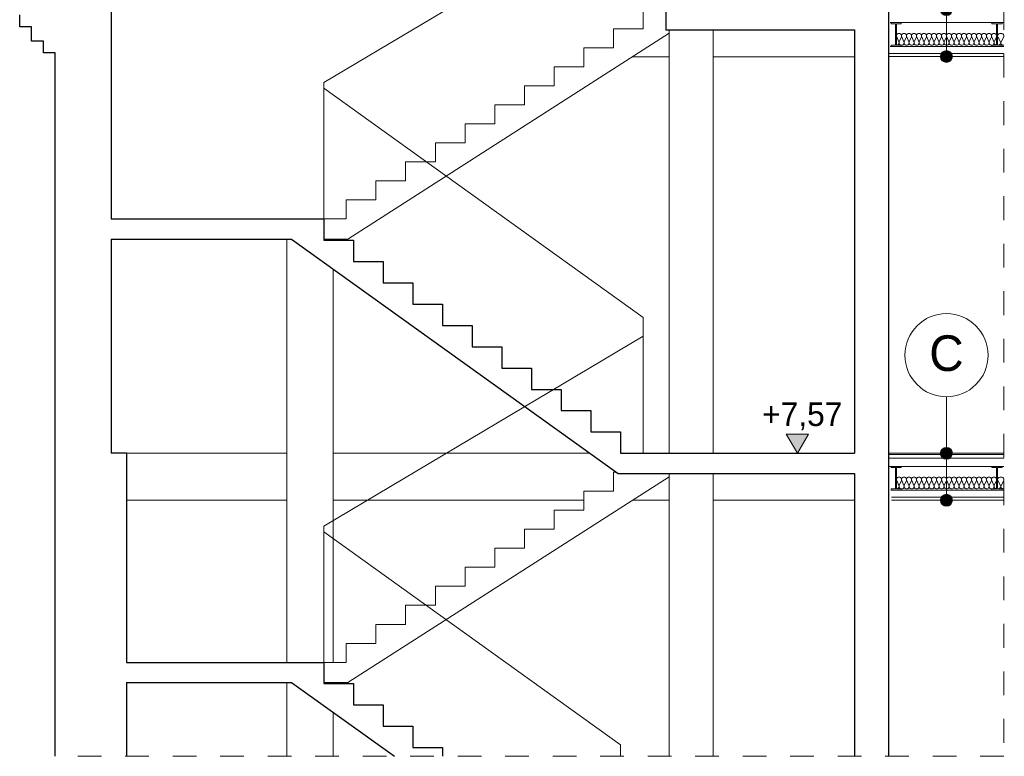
# Model space of a CAD drawing. Extents: x -394022 to -71759, y -12022 to 18278.
# Tile 25 of 91: x -237029 to -228738, y 1567 to 7768. Entities that reach past the tile are written whole.
import ezdxf

# ---------------------------------------------------------------- set-up
doc = ezdxf.new("R2010")
doc.units = 0
doc.header["$MEASUREMENT"] = 0
doc.linetypes.add('Przerywana', pattern=[400, 200, -200])
for name, color, linetype in [('Arch opisy', 7, 'Continuous'), ('Arch wymiary', 7, 'Continuous'), ('INWENT STROPY', 7, 'Continuous')]:
    doc.layers.add(name, color=color, linetype=linetype)
for name, color, linetype, lineweight in [('Arch opisy_Nr_Pióra__21', 7, 'Continuous', 13), ('Arch wymiary_Nr_Pióra__21', 7, 'Continuous', 13), ('INWENT BALUSTRADY_Nr_Pióra__21', 7, 'Continuous', 13), ('INWENT OPISY_Nr_Pióra__5', 7, 'Continuous', 13), ('INWENT STROPY_Nr_Pióra__21', 7, 'Continuous', 13), ('INWENT.ŚCIANY_Nr_Pióra__1', 7, 'Continuous', 25), ('INWENT.ŚCIANY_Nr_Pióra__5', 7, 'Continuous', 13), ('Istniejące schody_Nr_Pióra__1', 7, 'Continuous', 25), ('Istniejące schody_Nr_Pióra__21', 7, 'Continuous', 13)]:
    doc.layers.add(name, color=color, linetype=linetype, lineweight=lineweight)
for name, color, linetype, lineweight, true_color in [('INWENT STROPY_Nr_Pióra__2', 7, 'Continuous', 13, 0x7f7f7f), ('INWENT STROPY_Nr_Pióra__25', 7, 'Continuous', 15, 0x40a5ff), ('Inwentaryzacja Konst._Nr_Pióra__25', 7, 'Continuous', 15, 0x40a5ff)]:
    doc.layers.add(name, color=color, linetype=linetype, lineweight=lineweight, true_color=true_color)
doc.styles.add('GENERATED_STYLE_1', font='txt')
doc.styles.add('GENERATED_STYLE_2', font='txt')

# ---------------------------------------------------------------- blocks, each defined once
blk = doc.blocks.new('Izolacja cieplna 14_116', base_point=(-229645.2, 7553.2))
at = {"layer": 'INWENT STROPY_Nr_Pióra__2', "linetype": 'Continuous'}
for p, q in [((-229643.5, 7623.4), (-229626, 7583)), ((-229622.4, 7583), (-229604.9, 7623.4)), ((-229601.4, 7623.4), (-229583.9, 7583)), ((-229580.3, 7583), (-229562.8, 7623.4)), ((-229559.3, 7623.4), (-229541.8, 7583)), ((-229538.2, 7583), (-229520.7, 7623.4)), ((-229517.2, 7623.4), (-229499.7, 7583)), ((-229496.1, 7583), (-229478.6, 7623.4)), ((-229475.1, 7623.4), (-229457.6, 7583)), ((-229454, 7583), (-229436.5, 7623.4)), ((-229433, 7623.4), (-229415.5, 7583)), ((-229411.9, 7583), (-229394.4, 7623.4)), ((-229390.9, 7623.4), (-229373.4, 7583)), ((-229369.8, 7583), (-229352.3, 7623.4)), ((-229348.8, 7623.4), (-229331.3, 7583)), ((-229327.7, 7583), (-229310.2, 7623.4)), ((-229306.7, 7623.4), (-229289.2, 7583)), ((-229285.6, 7583), (-229268.1, 7623.4)), ((-229264.6, 7623.4), (-229247.1, 7583)), ((-229243.5, 7583), (-229226, 7623.4)), ((-229222.5, 7623.4), (-229205, 7583)), ((-229201.4, 7583), (-229183.9, 7623.4)), ((-229180.4, 7623.4), (-229162.9, 7583)), ((-229159.3, 7583), (-229141.8, 7623.4)), ((-229138.3, 7623.4), (-229120.8, 7583)), ((-229117.2, 7583), (-229099.7, 7623.4)), ((-229096.2, 7623.4), (-229078.7, 7583)), ((-229075.1, 7583), (-229057.6, 7623.4)), ((-229054.1, 7623.4), (-229036.6, 7583)), ((-229033, 7583), (-229015.5, 7623.4)), ((-229012, 7623.4), (-228994.5, 7583)), ((-228990.9, 7583), (-228973.4, 7623.4)), ((-228969.9, 7623.4), (-228952.4, 7583)), ((-228948.8, 7583), (-228931.3, 7623.4)), ((-228927.8, 7623.4), (-228910.3, 7583)), ((-228906.7, 7583), (-228889.2, 7623.4)), ((-228885.7, 7623.4), (-228868.2, 7583)), ((-228864.6, 7583), (-228847.1, 7623.4)), ((-228843.6, 7623.4), (-228826.1, 7583)), ((-228822.5, 7583), (-228805, 7623.4))]:
    blk.add_line(p, q, dxfattribs=at)
for centre, start_param, end_param in [((-229624.2, 7631.9), 4.299595, 8.266775), ((-229582.1, 7631.9), 4.299595, 8.266775), ((-229540, 7631.9), 4.299595, 8.266775), ((-229497.9, 7631.9), 4.299595, 8.266775), ((-229455.8, 7631.9), 4.299595, 8.266775), ((-229413.7, 7631.9), 4.299595, 8.266775), ((-229371.6, 7631.9), 4.299595, 8.266775), ((-229329.5, 7631.9), 4.299595, 8.266775), ((-229287.4, 7631.9), 4.299595, 8.266775), ((-229245.3, 7631.9), 4.299595, 8.266775), ((-229203.2, 7631.9), 4.299595, 8.266775), ((-229161.1, 7631.9), 4.299595, 8.266775), ((-229119, 7631.9), 4.299595, 8.266775), ((-229076.9, 7631.9), 4.299595, 8.266775), ((-229034.8, 7631.9), 4.299595, 8.266775), ((-228992.7, 7631.9), 4.299595, 8.266775), ((-228950.6, 7631.9), 4.299595, 8.266775), ((-228908.5, 7631.9), 4.299595, 8.266775), ((-228866.4, 7631.9), 4.299595, 8.266775), ((-228824.3, 7631.9), 4.299595, 8.266775), ((-229645.2, 7574.4), 3.141593, 5.125182), ((-229603.1, 7574.4), 1.158004, 5.125183), ((-229561, 7574.4), 1.158004, 5.125183), ((-229518.9, 7574.4), 1.158004, 5.125183), ((-229476.8, 7574.4), 1.158004, 5.125183), ((-229434.7, 7574.4), 1.158004, 5.125183), ((-229392.6, 7574.4), 1.158004, 5.125183), ((-229350.5, 7574.4), 1.158004, 5.125183), ((-229308.4, 7574.4), 1.158004, 5.125183), ((-229266.3, 7574.4), 1.158004, 5.125183), ((-229224.2, 7574.4), 1.158004, 5.125183), ((-229182.1, 7574.4), 1.158004, 5.125183), ((-229140, 7574.4), 1.158004, 5.125183), ((-229097.9, 7574.4), 1.158004, 5.125183), ((-229055.8, 7574.4), 1.158004, 5.125183), ((-229013.7, 7574.4), 1.158004, 5.125183), ((-228971.6, 7574.4), 1.158004, 5.125183), ((-228929.5, 7574.4), 1.158004, 5.125183), ((-228887.4, 7574.4), 1.158004, 5.125183), ((-228845.3, 7574.4), 1.158004, 5.125183), ((-228803.2, 7574.4), 1.158004, 3.141593)]:
    blk.add_ellipse(centre, major_axis=(0, 21.3), ratio=0.989759, start_param=start_param, end_param=end_param, dxfattribs=at)
blk = doc.blocks.new('Izolacja cieplna 14_117', base_point=(-228795.2, 7553.2))
at = {"layer": 'INWENT STROPY_Nr_Pióra__2', "linetype": 'Continuous'}
for p, q in [((-228793, 7623.4), (-228770.3, 7583)), ((-228765.7, 7583), (-228743, 7623.4))]:
    blk.add_line(p, q, dxfattribs=at)
for centre, start_param, end_param in [((-228768, 7631.9), 5.870392, 9.837571), ((-228795.2, 7574.4), 4.712389, 6.695979), ((-228740.7, 7574.4), 2.7288, 4.712389)]:
    blk.add_ellipse(centre, major_axis=(27.3, 0), ratio=0.77948, start_param=start_param, end_param=end_param, dxfattribs=at)
blk = doc.blocks.new('Izolacja cieplna 14_118', base_point=(-229645.2, 3818.2))
at = {"layer": 'INWENT STROPY_Nr_Pióra__2', "linetype": 'Continuous'}
for p, q in [((-229643.5, 3888.4), (-229626, 3848)), ((-229622.4, 3848), (-229604.9, 3888.4)), ((-229601.4, 3888.4), (-229583.9, 3848)), ((-229580.3, 3848), (-229562.8, 3888.4)), ((-229559.3, 3888.4), (-229541.8, 3848)), ((-229538.2, 3848), (-229520.7, 3888.4)), ((-229517.2, 3888.4), (-229499.7, 3848)), ((-229496.1, 3848), (-229478.6, 3888.4)), ((-229475.1, 3888.4), (-229457.6, 3848)), ((-229454, 3848), (-229436.5, 3888.4)), ((-229433, 3888.4), (-229415.5, 3848)), ((-229411.9, 3848), (-229394.4, 3888.4)), ((-229390.9, 3888.4), (-229373.4, 3848)), ((-229369.8, 3848), (-229352.3, 3888.4)), ((-229348.8, 3888.4), (-229331.3, 3848)), ((-229327.7, 3848), (-229310.2, 3888.4)), ((-229306.7, 3888.4), (-229289.2, 3848)), ((-229285.6, 3848), (-229268.1, 3888.4)), ((-229264.6, 3888.4), (-229247.1, 3848)), ((-229243.5, 3848), (-229226, 3888.4)), ((-229222.5, 3888.4), (-229205, 3848)), ((-229201.4, 3848), (-229183.9, 3888.4)), ((-229180.4, 3888.4), (-229162.9, 3848)), ((-229159.3, 3848), (-229141.8, 3888.4)), ((-229138.3, 3888.4), (-229120.8, 3848)), ((-229117.2, 3848), (-229099.7, 3888.4)), ((-229096.2, 3888.4), (-229078.7, 3848)), ((-229075.1, 3848), (-229057.6, 3888.4)), ((-229054.1, 3888.4), (-229036.6, 3848)), ((-229033, 3848), (-229015.5, 3888.4)), ((-229012, 3888.4), (-228994.5, 3848)), ((-228990.9, 3848), (-228973.4, 3888.4)), ((-228969.9, 3888.4), (-228952.4, 3848)), ((-228948.8, 3848), (-228931.3, 3888.4)), ((-228927.8, 3888.4), (-228910.3, 3848)), ((-228906.7, 3848), (-228889.2, 3888.4)), ((-228885.7, 3888.4), (-228868.2, 3848)), ((-228864.6, 3848), (-228847.1, 3888.4)), ((-228843.6, 3888.4), (-228826.1, 3848)), ((-228822.5, 3848), (-228805, 3888.4))]:
    blk.add_line(p, q, dxfattribs=at)
for centre, start_param, end_param in [((-229624.2, 3896.9), 4.299595, 8.266775), ((-229582.1, 3896.9), 4.299595, 8.266775), ((-229540, 3896.9), 4.299595, 8.266775), ((-229497.9, 3896.9), 4.299595, 8.266775), ((-229455.8, 3896.9), 4.299595, 8.266775), ((-229413.7, 3896.9), 4.299595, 8.266775), ((-229371.6, 3896.9), 4.299595, 8.266775), ((-229329.5, 3896.9), 4.299595, 8.266775), ((-229287.4, 3896.9), 4.299595, 8.266775), ((-229245.3, 3896.9), 4.299595, 8.266775), ((-229203.2, 3896.9), 4.299595, 8.266775), ((-229161.1, 3896.9), 4.299595, 8.266775), ((-229119, 3896.9), 4.299595, 8.266775), ((-229076.9, 3896.9), 4.299595, 8.266775), ((-229034.8, 3896.9), 4.299595, 8.266775), ((-228992.7, 3896.9), 4.299595, 8.266775), ((-228950.6, 3896.9), 4.299595, 8.266775), ((-228908.5, 3896.9), 4.299595, 8.266775), ((-228866.4, 3896.9), 4.299595, 8.266775), ((-228824.3, 3896.9), 4.299595, 8.266775), ((-229645.2, 3839.4), 3.141593, 5.125182), ((-229603.1, 3839.4), 1.158004, 5.125183), ((-229561, 3839.4), 1.158004, 5.125183), ((-229518.9, 3839.4), 1.158004, 5.125183), ((-229476.8, 3839.4), 1.158004, 5.125183), ((-229434.7, 3839.4), 1.158004, 5.125183), ((-229392.6, 3839.4), 1.158004, 5.125183), ((-229350.5, 3839.4), 1.158004, 5.125183), ((-229308.4, 3839.4), 1.158004, 5.125183), ((-229266.3, 3839.4), 1.158004, 5.125183), ((-229224.2, 3839.4), 1.158004, 5.125183), ((-229182.1, 3839.4), 1.158004, 5.125183), ((-229140, 3839.4), 1.158004, 5.125183), ((-229097.9, 3839.4), 1.158004, 5.125183), ((-229055.8, 3839.4), 1.158004, 5.125183), ((-229013.7, 3839.4), 1.158004, 5.125183), ((-228971.6, 3839.4), 1.158004, 5.125183), ((-228929.5, 3839.4), 1.158004, 5.125183), ((-228887.4, 3839.4), 1.158004, 5.125183), ((-228845.3, 3839.4), 1.158004, 5.125183), ((-228803.2, 3839.4), 1.158004, 3.141593)]:
    blk.add_ellipse(centre, major_axis=(0, 21.3), ratio=0.989759, start_param=start_param, end_param=end_param, dxfattribs=at)
blk = doc.blocks.new('Izolacja cieplna 14_119', base_point=(-228795.2, 3818.2))
at = {"layer": 'INWENT STROPY_Nr_Pióra__2', "linetype": 'Continuous'}
for p, q in [((-228793, 3888.4), (-228770.3, 3848)), ((-228765.7, 3848), (-228743, 3888.4))]:
    blk.add_line(p, q, dxfattribs=at)
for centre, start_param, end_param in [((-228768, 3896.9), 5.870392, 9.837571), ((-228795.2, 3839.4), 4.712389, 6.695979), ((-228740.7, 3839.4), 2.7288, 4.712389)]:
    blk.add_ellipse(centre, major_axis=(27.3, 0), ratio=0.77948, start_param=start_param, end_param=end_param, dxfattribs=at)
blk = doc.blocks.new('Linia_21', base_point=(-229225, 3723.2))
at = {"layer": 'Arch opisy_Nr_Pióra__21', "linetype": 'Continuous'}
for points in [[(-229175, 4118.2), (-229178.8, 4137.3), (-229189.6, 4153.5), (-229205.8, 4164.4), (-229225, 4168.2), (-229244.1, 4164.4), (-229260.3, 4153.5), (-229271.2, 4137.3), (-229275, 4118.2), (-229271.2, 4099), (-229260.3, 4082.8), (-229244.1, 4072), (-229225, 4068.2), (-229205.8, 4072), (-229189.6, 4082.8), (-229178.8, 4099)], [(-229175, 3723.2), (-229178.8, 3742.3), (-229189.6, 3758.5), (-229205.8, 3769.4), (-229225, 3773.2), (-229244.1, 3769.4), (-229260.3, 3758.5), (-229271.2, 3742.3), (-229275, 3723.2), (-229271.2, 3704), (-229260.3, 3687.8), (-229244.1, 3677), (-229225, 3673.2), (-229205.8, 3677), (-229189.6, 3687.8), (-229178.8, 3704)]]:
    blk.add_hatch(color=256, dxfattribs=at).paths.add_polyline_path(points, flags=0)
blk.add_line((-229225, 3773.2), (-229225, 4068.2), dxfattribs=at)
for centre in [(-229225, 4118.2), (-229225, 3723.2)]:
    blk.add_circle(centre, 50, dxfattribs=at)
blk = doc.blocks.new('Linia_22', base_point=(-229225, 4118.2))
at = {"layer": 'Arch opisy_Nr_Pióra__21', "linetype": 'Continuous'}
blk.add_line((-229225, 4118.2), (-229225, 4593.8), dxfattribs=at)
blk.add_circle((-229225, 4943.8), 350, dxfattribs=at)
blk = doc.blocks.new('Linia_23', base_point=(-229225, 7458.2))
at = {"layer": 'Arch opisy_Nr_Pióra__21', "linetype": 'Continuous'}
for points in [[(-229175, 7853.2), (-229178.8, 7872.3), (-229189.6, 7888.5), (-229205.8, 7899.4), (-229225, 7903.2), (-229244.1, 7899.4), (-229260.3, 7888.5), (-229271.2, 7872.3), (-229275, 7853.2), (-229271.2, 7834), (-229260.3, 7817.8), (-229244.1, 7807), (-229225, 7803.2), (-229205.8, 7807), (-229189.6, 7817.8), (-229178.8, 7834)], [(-229175, 7458.2), (-229178.8, 7477.3), (-229189.6, 7493.5), (-229205.8, 7504.4), (-229225, 7508.2), (-229244.1, 7504.4), (-229260.3, 7493.5), (-229271.2, 7477.3), (-229275, 7458.2), (-229271.2, 7439), (-229260.3, 7422.8), (-229244.1, 7412), (-229225, 7408.2), (-229205.8, 7412), (-229189.6, 7422.8), (-229178.8, 7439)]]:
    blk.add_hatch(color=256, dxfattribs=at).paths.add_polyline_path(points, flags=0)
blk.add_line((-229225, 7508.2), (-229225, 7803.2), dxfattribs=at)
for centre in [(-229225, 7853.2), (-229225, 7458.2)]:
    blk.add_circle(centre, 50, dxfattribs=at)
blk = doc.blocks.new('Wymiary_29', base_point=(-230480.7, 4118.2))
at = {"layer": 'Arch wymiary_Nr_Pióra__21', "linetype": 'Continuous'}
blk.add_hatch(color=256, dxfattribs=at).paths.add_polyline_path([(-230480.7, 4118.2), (-230573.5, 4278.2), (-230387.9, 4278.2)], flags=0)
for p, q in [((-230480.7, 4118.2), (-230573.5, 4278.2)), ((-230573.5, 4278.2), (-230387.9, 4278.2)), ((-230387.9, 4278.2), (-230480.7, 4118.2)), ((-230480.7, 4118.2), (-230600.7, 4118.2)), ((-230480.7, 4118.2), (-230360.7, 4118.2))]:
    blk.add_line(p, q, dxfattribs=at)
at = {"layer": 'Arch wymiary_Nr_Pióra__21', "insert": (-230778.1, 4310.2), "char_height": 200, "attachment_point": 7, "style": 'GENERATED_STYLE_1'}
blk.add_mtext('{+7,57}', dxfattribs=at)

msp = doc.modelspace()

# ---------------------------------------------------------------- linework, layer by layer
at = {"layer": 'INWENT BALUSTRADY_Nr_Pióra__21', "linetype": 'Continuous'}
for p, q in [((-234469.2, 7238.7), (-231589.2, 8951.7)), ((-234469.2, 6091.7), (-234469.2, 7238.7)), ((-231779.2, 5261.2), (-234469.2, 7191.7)), ((-231779.2, 4118.2), (-231779.2, 5261.2)), ((-234469.2, 3505.2), (-231779.2, 5105.2)), ((-234469.2, 2358.2), (-234469.2, 3505.2)), ((-231969.2, 1664), (-234469.2, 3458.2)), ((-231969.2, 1567.3), (-231969.2, 1664))]:
    msp.add_line(p, q, dxfattribs=at)
at = {"layer": 'INWENT OPISY_Nr_Pióra__5', "linetype": 'Przerywana'}
for p, q in [((-228740.7, 11481.7), (-228740.7, 1567.3)), ((-228740.7, 1567.3), (-236729.2, 1567.3))]:
    msp.add_line(p, q, dxfattribs=at)
at = {"layer": 'INWENT STROPY_Nr_Pióra__21', "linetype": 'Continuous'}
for p, q in [((-228740.7, 7483.2), (-229709.2, 7483.2)), ((-231868.2, 7456.7), (-231559.2, 7456.7)), ((-231189.2, 7456.7), (-229999.2, 7456.7)), ((-228740.7, 7458.2), (-229709.2, 7458.2)), ((-236129.2, 4118.2), (-234779.2, 4118.2)), ((-234389.2, 4118.2), (-232226.5, 4118.2)), ((-228740.7, 4118.2), (-229709.2, 4118.2)), ((-228740.7, 4108.2), (-229709.2, 4108.2)), ((-228740.7, 4078.2), (-229709.2, 4078.2)), ((-228740.7, 3748.2), (-229689.2, 3748.2)), ((-236129.2, 3723.2), (-234779.2, 3723.2)), ((-234389.2, 3723.2), (-232279.2, 3723.2)), ((-231868.2, 3723.2), (-231559.2, 3723.2)), ((-231189.2, 3723.2), (-229999.2, 3723.2)), ((-228740.7, 3723.2), (-229689.2, 3723.2))]:
    msp.add_line(p, q, dxfattribs=at)
at = {"layer": 'INWENT STROPY_Nr_Pióra__25', "linetype": 'Continuous'}
for p, q in [((-229691.7, 7733.2), (-229691.7, 7743.2)), ((-229606.7, 7743.2), (-229691.7, 7743.2)), ((-229653.2, 7733.2), (-229691.7, 7733.2)), ((-229653.2, 7553.2), (-229653.2, 7733.2)), ((-229645.2, 7553.2), (-229645.2, 7733.2)), ((-229606.7, 7733.2), (-229645.2, 7733.2)), ((-229606.7, 7733.2), (-229606.7, 7743.2)), ((-228756.7, 7743.2), (-228841.7, 7743.2)), ((-228841.7, 7733.2), (-228841.7, 7743.2)), ((-228803.2, 7733.2), (-228841.7, 7733.2)), ((-228803.2, 7553.2), (-228803.2, 7733.2)), ((-228756.7, 7733.2), (-228795.2, 7733.2)), ((-228795.2, 7553.2), (-228795.2, 7733.2)), ((-228756.7, 7733.2), (-228756.7, 7743.2)), ((-229653.2, 7553.2), (-229691.7, 7553.2)), ((-229691.7, 7543.2), (-229691.7, 7553.2)), ((-229606.7, 7553.2), (-229645.2, 7553.2)), ((-229606.7, 7553.2), (-229606.7, 7543.2)), ((-228803.2, 7553.2), (-228841.7, 7553.2)), ((-228841.7, 7543.2), (-228841.7, 7553.2)), ((-228756.7, 7553.2), (-228795.2, 7553.2)), ((-228756.7, 7553.2), (-228756.7, 7543.2)), ((-229606.7, 7543.2), (-229691.7, 7543.2)), ((-228756.7, 7543.2), (-228841.7, 7543.2)), ((-229691.7, 3998.2), (-229691.7, 4008.2)), ((-229606.7, 4008.2), (-229691.7, 4008.2)), ((-229653.2, 3998.2), (-229691.7, 3998.2)), ((-229653.2, 3818.2), (-229653.2, 3998.2)), ((-229645.2, 3818.2), (-229645.2, 3998.2)), ((-229606.7, 3998.2), (-229645.2, 3998.2)), ((-229606.7, 3998.2), (-229606.7, 4008.2)), ((-228841.7, 3998.2), (-228841.7, 4008.2)), ((-228756.7, 4008.2), (-228841.7, 4008.2)), ((-228803.2, 3998.2), (-228841.7, 3998.2)), ((-228803.2, 3818.2), (-228803.2, 3998.2)), ((-228795.2, 3818.2), (-228795.2, 3998.2)), ((-228756.7, 3998.2), (-228795.2, 3998.2)), ((-228756.7, 3998.2), (-228756.7, 4008.2)), ((-229653.2, 3818.2), (-229691.7, 3818.2)), ((-229691.7, 3808.2), (-229691.7, 3818.2)), ((-229606.7, 3818.2), (-229645.2, 3818.2)), ((-229606.7, 3818.2), (-229606.7, 3808.2)), ((-228841.7, 3808.2), (-228841.7, 3818.2)), ((-228803.2, 3818.2), (-228841.7, 3818.2)), ((-228756.7, 3818.2), (-228795.2, 3818.2)), ((-228756.7, 3818.2), (-228756.7, 3808.2)), ((-229606.7, 3808.2), (-229691.7, 3808.2)), ((-228756.7, 3808.2), (-228841.7, 3808.2))]:
    msp.add_line(p, q, dxfattribs=at)
at = {"layer": 'INWENT.ŚCIANY_Nr_Pióra__1', "linetype": 'Continuous'}
for p, q in [((-229709.2, 1567.3), (-229709.2, 10818.2)), ((-236259.2, 8021.7), (-236259.2, 6091.7)), ((-237029.2, 7708.2), (-237029.2, 7808.2)), ((-236929.2, 7708.2), (-237029.2, 7708.2)), ((-236929.2, 7588.2), (-236929.2, 7708.2)), ((-229999.2, 7681.7), (-229999.2, 4118.2)), ((-236829.2, 7588.2), (-236929.2, 7588.2)), ((-236829.2, 7488.2), (-236829.2, 7588.2)), ((-236729.2, 7488.2), (-236829.2, 7488.2)), ((-236729.2, 1567.3), (-236729.2, 7488.2)), ((-236259.2, 5921.7), (-236259.2, 4118.2)), ((-236129.2, 4118.2), (-236259.2, 4118.2)), ((-236129.2, 4118.2), (-236129.2, 2358.2)), ((-229999.2, 3948.2), (-229999.2, 1567.3)), ((-236129.2, 2188.2), (-236129.2, 1567.3))]:
    msp.add_line(p, q, dxfattribs=at)
at = {"layer": 'INWENT.ŚCIANY_Nr_Pióra__5', "linetype": 'Continuous'}
for p, q in [((-231559.2, 7681.7), (-231559.2, 4118.2)), ((-231189.2, 4118.2), (-231189.2, 7681.7)), ((-234779.2, 5921.7), (-234779.2, 2358.2)), ((-234389.2, 2358.2), (-234389.2, 5670.3)), ((-231559.2, 3948.2), (-231559.2, 1567.3)), ((-231189.2, 1567.3), (-231189.2, 3948.2)), ((-234779.2, 2188.2), (-234779.2, 1567.3)), ((-234389.2, 1567.3), (-234389.2, 1936.7))]:
    msp.add_line(p, q, dxfattribs=at)
at = {"layer": 'Inwentaryzacja Konst._Nr_Pióra__25', "linetype": 'Continuous'}
for p, q in [((-228740.7, 7743.2), (-229699.2, 7743.2)), ((-228740.7, 7543.2), (-229699.2, 7543.2)), ((-228740.7, 4008.2), (-229709.2, 4008.2)), ((-228740.7, 3808.2), (-229689.2, 3808.2))]:
    msp.add_line(p, q, dxfattribs=at)
at = {"layer": 'Istniejące schody_Nr_Pióra__1', "linetype": 'Continuous'}
for p, q in [((-231589.2, 7851.7), (-231589.2, 7681.7)), ((-231589.2, 7681.7), (-229999.2, 7681.7)), ((-236259.2, 6091.7), (-234469.2, 6091.7)), ((-234469.2, 6091.7), (-234469.2, 5912.3)), ((-236259.2, 5921.7), (-234739.6, 5921.7)), ((-234739.6, 5921.7), (-231989.6, 3948.2)), ((-234469.2, 5912.3), (-234219.2, 5912.3)), ((-234219.2, 5912.3), (-234219.2, 5732.9)), ((-234219.2, 5732.9), (-233969.2, 5732.9)), ((-233969.2, 5732.9), (-233969.2, 5553.5)), ((-233969.2, 5553.5), (-233719.2, 5553.5)), ((-233719.2, 5553.5), (-233719.2, 5374.1)), ((-233719.2, 5374.1), (-233469.2, 5374.1)), ((-233469.2, 5374.1), (-233469.2, 5194.7)), ((-233469.2, 5194.7), (-233219.2, 5194.7)), ((-233219.2, 5194.7), (-233219.2, 5015.3)), ((-233219.2, 5015.3), (-232969.2, 5015.3)), ((-232969.2, 5015.3), (-232969.2, 4835.8)), ((-232969.2, 4835.8), (-232719.2, 4835.8)), ((-232719.2, 4835.8), (-232719.2, 4656.4)), ((-232719.2, 4656.4), (-232469.2, 4656.4)), ((-232469.2, 4656.4), (-232469.2, 4477)), ((-232469.2, 4477), (-232219.2, 4477)), ((-232219.2, 4477), (-232219.2, 4297.6)), ((-232219.2, 4297.6), (-231969.2, 4297.6)), ((-231969.2, 4297.6), (-231969.2, 4118.2)), ((-231969.2, 4118.2), (-231719.2, 4118.2)), ((-231969.2, 4118.2), (-229999.2, 4118.2)), ((-231989.6, 3948.2), (-229999.2, 3948.2)), ((-236129.2, 2358.2), (-234469.2, 2358.2)), ((-234469.2, 2358.2), (-234469.2, 2178.8)), ((-236129.2, 2188.2), (-234739.6, 2188.2)), ((-234739.6, 2188.2), (-233874.4, 1567.3)), ((-234469.2, 2178.8), (-234219.2, 2178.8)), ((-234219.2, 2178.8), (-234219.2, 1999.4)), ((-234219.2, 1999.4), (-233969.2, 1999.4)), ((-233969.2, 1999.4), (-233969.2, 1819.9)), ((-233969.2, 1819.9), (-233719.2, 1819.9)), ((-233719.2, 1819.9), (-233719.2, 1640.5)), ((-233719.2, 1640.5), (-233469.2, 1640.5)), ((-233469.2, 1640.5), (-233469.2, 1567.3))]:
    msp.add_line(p, q, dxfattribs=at)
at = {"layer": 'Istniejące schody_Nr_Pióra__21', "linetype": 'Continuous'}
for p, q in [((-231779.2, 7691.7), (-231779.2, 7851.7)), ((-231559.2, 7654.4), (-234266.6, 5921.7)), ((-232029.2, 7531.7), (-232029.2, 7691.7)), ((-232029.2, 7691.7), (-231779.2, 7691.7)), ((-232279.2, 7371.7), (-232279.2, 7531.7)), ((-232279.2, 7531.7), (-232029.2, 7531.7)), ((-232529.2, 7211.7), (-232529.2, 7371.7)), ((-232529.2, 7371.7), (-232279.2, 7371.7)), ((-232779.2, 7051.7), (-232779.2, 7211.7)), ((-232779.2, 7211.7), (-232529.2, 7211.7)), ((-233029.2, 6891.7), (-233029.2, 7051.7)), ((-233029.2, 7051.7), (-232779.2, 7051.7)), ((-233279.2, 6731.7), (-233279.2, 6891.7)), ((-233279.2, 6891.7), (-233029.2, 6891.7)), ((-233529.2, 6571.7), (-233529.2, 6731.7)), ((-233529.2, 6731.7), (-233279.2, 6731.7)), ((-233779.2, 6411.7), (-233779.2, 6571.7)), ((-233779.2, 6571.7), (-233529.2, 6571.7)), ((-234029.2, 6251.7), (-234029.2, 6411.7)), ((-234029.2, 6411.7), (-233779.2, 6411.7)), ((-234279.2, 6091.7), (-234279.2, 6251.7)), ((-234279.2, 6251.7), (-234029.2, 6251.7)), ((-234469.2, 6091.7), (-234279.2, 6091.7)), ((-234266.6, 5921.7), (-234469.2, 5921.7)), ((-231559.2, 3920.9), (-234266.6, 2188.2)), ((-232029.2, 3798.2), (-232029.2, 3958.2)), ((-232029.2, 3958.2), (-232003.6, 3958.2)), ((-232279.2, 3638.2), (-232279.2, 3798.2)), ((-232279.2, 3798.2), (-232029.2, 3798.2)), ((-232529.2, 3478.2), (-232529.2, 3638.2)), ((-232529.2, 3638.2), (-232279.2, 3638.2)), ((-232779.2, 3318.2), (-232779.2, 3478.2)), ((-232779.2, 3478.2), (-232529.2, 3478.2)), ((-233029.2, 3158.2), (-233029.2, 3318.2)), ((-233029.2, 3318.2), (-232779.2, 3318.2)), ((-233279.2, 2998.2), (-233279.2, 3158.2)), ((-233279.2, 3158.2), (-233029.2, 3158.2)), ((-233529.2, 2838.2), (-233529.2, 2998.2)), ((-233529.2, 2998.2), (-233279.2, 2998.2)), ((-233779.2, 2678.2), (-233779.2, 2838.2)), ((-233779.2, 2838.2), (-233529.2, 2838.2)), ((-234029.2, 2518.2), (-234029.2, 2678.2)), ((-234029.2, 2678.2), (-233779.2, 2678.2)), ((-234279.2, 2358.2), (-234279.2, 2518.2)), ((-234279.2, 2518.2), (-234029.2, 2518.2)), ((-234469.2, 2358.2), (-234279.2, 2358.2)), ((-234266.6, 2188.2), (-234469.2, 2188.2))]:
    msp.add_line(p, q, dxfattribs=at)

# ---------------------------------------------------------------- block references
at = {"layer": 'Arch opisy', "linetype": 'Continuous'}
for name, p in [('Linia_23', (-229225, 7458.2)), ('Linia_22', (-229225, 4118.2)), ('Linia_21', (-229225, 3723.2))]:
    msp.add_blockref(name, p, dxfattribs=at)
at = {"layer": 'Arch wymiary', "linetype": 'Continuous'}
msp.add_blockref('Wymiary_29', (-230480.7, 4118.2), dxfattribs=at)
at = {"layer": 'INWENT STROPY', "color": 104, "linetype": 'Continuous', "lineweight": 20, "true_color": 0x029e21}
for name, p in [('Izolacja cieplna 14_116', (-229645.2, 7553.2)), ('Izolacja cieplna 14_117', (-228795.2, 7553.2)), ('Izolacja cieplna 14_118', (-229645.2, 3818.2)), ('Izolacja cieplna 14_119', (-228795.2, 3818.2))]:
    msp.add_blockref(name, p, dxfattribs=at)

# ---------------------------------------------------------------- texts
at = {"layer": 'Arch opisy_Nr_Pióra__21', "linetype": 'Continuous', "insert": (-229225, 5111), "char_height": 300, "attachment_point": 2, "style": 'GENERATED_STYLE_2'}
msp.add_mtext('{C}', dxfattribs=at)

doc.saveas('drawing.dxf')
